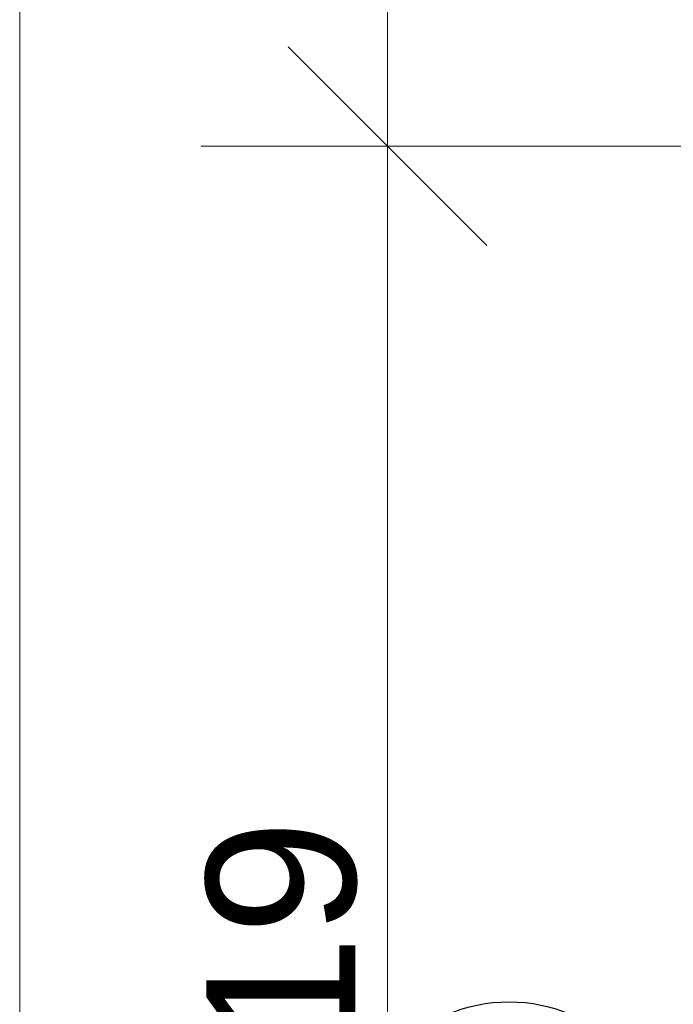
# Model space of a CAD drawing. Header units: millimetres. Extents: x -23738 to 4435, y -2716 to 20653.
# Tile 91 of 160: x -11961 to -11304, y 10495 to 11485. Entities that reach past the tile are written whole.
import ezdxf

# ---------------------------------------------------------------- set-up
doc = ezdxf.new("R2010")
doc.units = ezdxf.units.MM
doc.header["$MEASUREMENT"] = 0
doc.layers.add('9._POHLED ZÁPADNÍ_2_Kóty - SP', color=7, linetype='Continuous')
doc.layers.add('9._POHLED ZÁPADNÍ_2_Nové_Popis', color=7, linetype='Continuous')
doc.styles.add('GENEROVANÝ_STYL_2', font='arial.ttf')

msp = doc.modelspace()

# ---------------------------------------------------------------- linework, layer by layer
at = {"layer": '9._POHLED ZÁPADNÍ_2_Kóty - SP', "color": 154, "linetype": 'Continuous', "lineweight": 13}
for p, q in [((-11960.89, 9038.96), (-11960.89, 18817.58)), ((-11591.1, 11357.99), (-11591.1, 14338.68)), ((-11691.1, 11457.99), (-11491.1, 11257.99)), ((-11291.1, 11357.99), (-11778.6, 11357.99)), ((-11591.1, 9038.96), (-11591.1, 11357.99))]:
    msp.add_line(p, q, dxfattribs=at)
at = {"layer": '9._POHLED ZÁPADNÍ_2_Nové_Popis', "color": 1, "linetype": 'Continuous', "lineweight": 25}
msp.add_circle((-11468.85, 10338.72), 158.58, dxfattribs=at)

# ---------------------------------------------------------------- texts
at = {"layer": '9._POHLED ZÁPADNÍ_2_Kóty - SP', "color": 154, "linetype": 'Continuous', "lineweight": 13, "insert": (-11621.1, 10156.43), "char_height": 150, "width": 512.9145, "attachment_point": 7, "rotation": 90, "style": 'GENEROVANÝ_STYL_2'}
msp.add_mtext('\\A1;{\\pql;\\fArial|b0|i0|c0|p38;2\xa0319}', dxfattribs=at)

doc.saveas('drawing.dxf')
